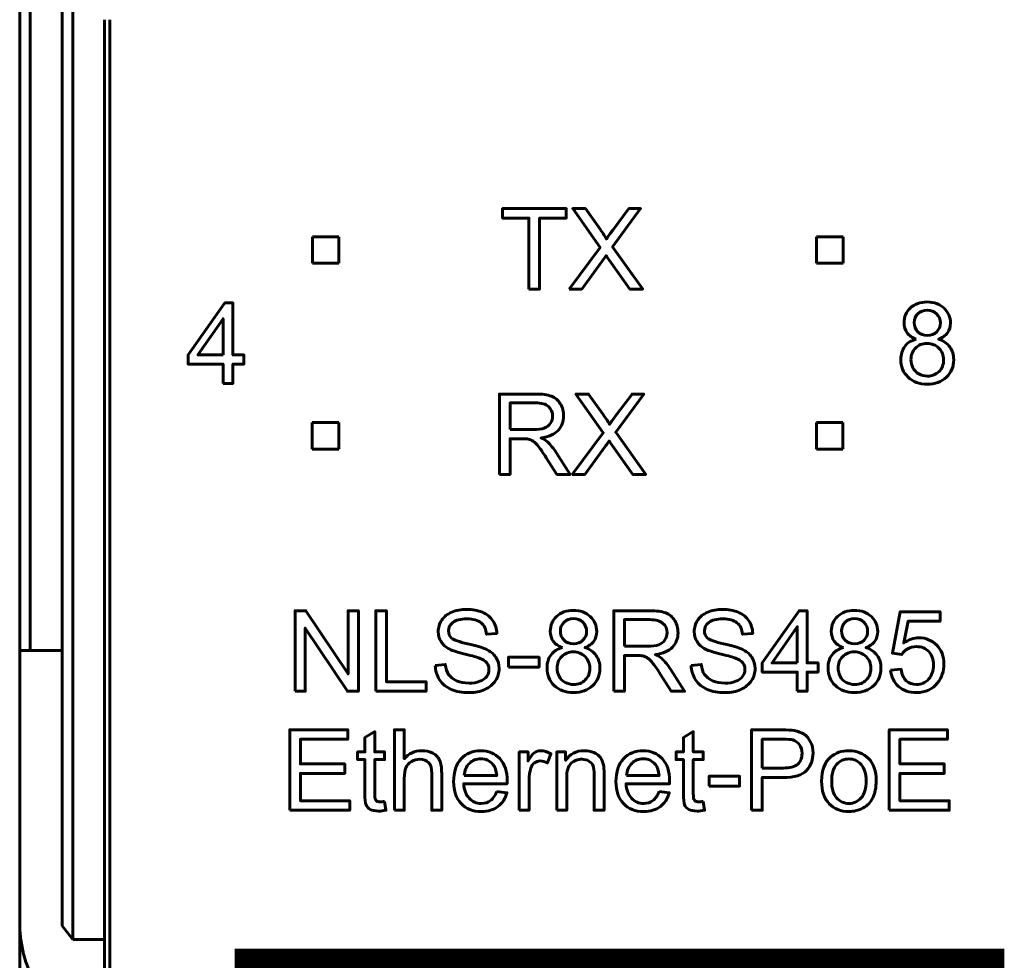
# Model space of a CAD drawing. Header units: millimetres. Extents: x -13 to 39, y -19 to 89.
# Tile 3 of 16: x -6 to 12, y 3 to 20. Entities that reach past the tile are written whole.
import ezdxf

# ---------------------------------------------------------------- set-up
doc = ezdxf.new("R2010")
doc.units = ezdxf.units.MM
doc.linetypes.add('K5LT_BASIC', pattern=[0])

msp = doc.modelspace()

# ---------------------------------------------------------------- linework, layer by layer
at = {"color": 150, "linetype": 'K5LT_BASIC', "lineweight": 60, "true_color": 0x0080ff}
for p, q in [((-6.261, 61.118), (-6.261, 8.557)), ((-6.061, 8.557), (-6.061, 61.118)), ((-5.461, 23.645), (-5.461, 3.373)), ((-5.261, 3.117), (-5.261, 23.338)), ((-4.661, 3.117), (-4.661, 20.438)), ((-4.561, 20.438), (-4.561, -1.962)), ((-0.747, 16.351), (-0.247, 16.351)), ((-0.747, 15.851), (-0.747, 16.351)), ((-0.247, 16.351), (-0.247, 15.851)), ((8.753, 16.351), (9.253, 16.351)), ((8.753, 15.851), (8.753, 16.351)), ((9.253, 16.351), (9.253, 15.851)), ((-0.247, 15.851), (-0.747, 15.851)), ((9.253, 15.851), (8.753, 15.851)), ((-0.751, 12.851), (-0.251, 12.851)), ((-0.751, 12.351), (-0.751, 12.851)), ((-0.251, 12.851), (-0.251, 12.351)), ((8.749, 12.851), (9.249, 12.851)), ((8.749, 12.351), (8.749, 12.851)), ((9.249, 12.851), (9.249, 12.351)), ((-0.251, 12.351), (-0.751, 12.351)), ((9.249, 12.351), (8.749, 12.351)), ((-6.061, 8.557), (-6.261, 8.557)), ((-6.261, 8.557), (-6.261, 3.437)), ((-6.061, 8.557), (-5.461, 8.557)), ((-6.261, -2.918), (-6.261, 3.437)), ((-5.261, 3.117), (-5.461, 3.373)), ((-4.661, 3.117), (-5.261, 3.117)), ((-4.661, 3.117), (-4.661, 1.517))]:
    msp.add_line(p, q, dxfattribs=at)
at = {"color": 150, "linetype": 'K5LT_BASIC', "true_color": 0x0080ff, "const_width": 0.6}
msp.add_lwpolyline([(-1.91, -1.505), (11.989, -1.505), (11.989, 2.643), (-1.91, 2.643)], close=True, dxfattribs=at)
at = {"color": 150, "linetype": 'K5LT_BASIC', "lineweight": 60, "true_color": 0x0080ff}
for points, knots in [([(3.334, 15.365), (3.334, 15.365), (3.334, 16.703), (3.334, 16.703), (2.835, 16.703), (2.835, 16.703), (2.835, 16.881), (2.835, 16.881), (4.035, 16.881), (4.035, 16.881), (4.035, 16.703), (4.035, 16.703), (3.535, 16.703), (3.535, 16.703), (3.535, 15.365), (3.535, 15.365), (3.334, 15.365), (3.334, 15.365)], [0, 0, 0, 0, 0.125, 0.125, 0.25, 0.25, 0.375, 0.375, 0.5, 0.5, 0.625, 0.625, 0.75, 0.75, 0.875, 0.875, 1, 1, 1, 1]), ([(4.088, 15.365), (4.088, 15.365), (4.674, 16.151), (4.674, 16.151), (4.158, 16.881), (4.158, 16.881), (4.397, 16.881), (4.397, 16.881), (4.673, 16.493), (4.673, 16.493), (4.731, 16.412), (4.771, 16.351), (4.794, 16.308), (4.828, 16.361), (4.868, 16.418), (4.914, 16.477), (4.914, 16.477), (5.217, 16.881), (5.217, 16.881), (5.437, 16.881), (5.437, 16.881), (4.91, 16.16), (4.91, 16.16), (5.477, 15.365), (5.477, 15.365), (5.231, 15.365), (5.231, 15.365), (4.848, 15.905), (4.848, 15.905), (4.826, 15.936), (4.806, 15.967), (4.786, 15.997), (4.752, 15.946), (4.728, 15.911), (4.713, 15.891), (4.713, 15.891), (4.329, 15.365), (4.329, 15.365), (4.088, 15.365), (4.088, 15.365)], [0, 0, 0, 0, 0.0625, 0.0625, 0.125, 0.125, 0.1875, 0.1875, 0.25, 0.25, 0.25, 0.3125, 0.3125, 0.3125, 0.375, 0.375, 0.375, 0.4375, 0.4375, 0.5, 0.5, 0.5625, 0.5625, 0.625, 0.625, 0.6875, 0.6875, 0.75, 0.75, 0.75, 0.8125, 0.8125, 0.8125, 0.875, 0.875, 0.875, 0.9375, 0.9375, 1, 1, 1, 1]), ([(-2.429, 13.59), (-2.429, 13.59), (-2.429, 13.952), (-2.429, 13.952), (-3.088, 13.952), (-3.088, 13.952), (-3.088, 14.124), (-3.088, 14.124), (-2.395, 15.106), (-2.395, 15.106), (-2.243, 15.106), (-2.243, 15.106), (-2.243, 14.124), (-2.243, 14.124), (-2.038, 14.124), (-2.038, 14.124), (-2.038, 13.952), (-2.038, 13.952), (-2.243, 13.952), (-2.243, 13.952), (-2.243, 13.59), (-2.243, 13.59), (-2.429, 13.59), (-2.429, 13.59)], [0, 0, 0, 0, 0.090909, 0.090909, 0.181818, 0.181818, 0.272727, 0.272727, 0.363636, 0.363636, 0.454545, 0.454545, 0.545455, 0.545455, 0.636364, 0.636364, 0.727273, 0.727273, 0.818182, 0.818182, 0.909091, 0.909091, 1, 1, 1, 1]), ([(10.628, 14.421), (10.551, 14.45), (10.494, 14.49), (10.456, 14.542), (10.419, 14.595), (10.401, 14.658), (10.401, 14.731), (10.401, 14.841), (10.44, 14.934), (10.519, 15.009), (10.598, 15.084), (10.704, 15.122), (10.835, 15.122), (10.967, 15.122), (11.074, 15.083), (11.154, 15.006), (11.234, 14.929), (11.275, 14.836), (11.275, 14.725), (11.275, 14.655), (11.256, 14.594), (11.22, 14.542), (11.183, 14.49), (11.127, 14.45), (11.052, 14.421), (11.145, 14.391), (11.215, 14.342), (11.263, 14.275), (11.312, 14.207), (11.336, 14.127), (11.336, 14.033), (11.336, 13.903), (11.29, 13.795), (11.199, 13.707), (11.107, 13.618), (10.987, 13.574), (10.838, 13.574), (10.688, 13.574), (10.568, 13.618), (10.476, 13.707), (10.385, 13.795), (10.339, 13.906), (10.339, 14.038), (10.339, 14.137), (10.364, 14.219), (10.414, 14.285), (10.464, 14.352), (10.536, 14.397), (10.628, 14.421)], [0, 0, 0, 0, 0.0625, 0.0625, 0.0625, 0.125, 0.125, 0.125, 0.1875, 0.1875, 0.1875, 0.25, 0.25, 0.25, 0.3125, 0.3125, 0.3125, 0.375, 0.375, 0.375, 0.4375, 0.4375, 0.4375, 0.5, 0.5, 0.5, 0.5625, 0.5625, 0.5625, 0.625, 0.625, 0.625, 0.6875, 0.6875, 0.6875, 0.75, 0.75, 0.75, 0.8125, 0.8125, 0.8125, 0.875, 0.875, 0.875, 0.9375, 0.9375, 0.9375, 1, 1, 1, 1]), ([(10.591, 14.737), (10.591, 14.665), (10.614, 14.607), (10.659, 14.561), (10.705, 14.516), (10.765, 14.493), (10.84, 14.493), (10.912, 14.493), (10.971, 14.515), (11.016, 14.561), (11.062, 14.606), (11.084, 14.661), (11.084, 14.727), (11.084, 14.795), (11.061, 14.853), (11.014, 14.899), (10.967, 14.946), (10.909, 14.969), (10.838, 14.969), (10.766, 14.969), (10.707, 14.946), (10.661, 14.901), (10.614, 14.855), (10.591, 14.801), (10.591, 14.737)], [0, 0, 0, 0, 0.125, 0.125, 0.125, 0.25, 0.25, 0.25, 0.375, 0.375, 0.375, 0.5, 0.5, 0.5, 0.625, 0.625, 0.625, 0.75, 0.75, 0.75, 0.875, 0.875, 0.875, 1, 1, 1, 1]), ([(-2.429, 14.124), (-2.429, 14.124), (-2.429, 14.805), (-2.429, 14.805), (-2.904, 14.124), (-2.904, 14.124), (-2.429, 14.124), (-2.429, 14.124)], [0, 0, 0, 0, 0.333333, 0.333333, 0.666667, 0.666667, 1, 1, 1, 1]), ([(10.53, 14.037), (10.53, 13.983), (10.542, 13.932), (10.567, 13.883), (10.591, 13.833), (10.629, 13.795), (10.679, 13.768), (10.729, 13.74), (10.782, 13.727), (10.839, 13.727), (10.929, 13.727), (11.002, 13.755), (11.06, 13.812), (11.117, 13.87), (11.146, 13.942), (11.146, 14.03), (11.146, 14.12), (11.116, 14.194), (11.057, 14.253), (10.998, 14.311), (10.923, 14.34), (10.833, 14.34), (10.745, 14.34), (10.673, 14.312), (10.615, 14.254), (10.558, 14.196), (10.53, 14.124), (10.53, 14.037)], [0, 0, 0, 0, 0.111111, 0.111111, 0.111111, 0.222222, 0.222222, 0.222222, 0.333333, 0.333333, 0.333333, 0.444444, 0.444444, 0.444444, 0.555556, 0.555556, 0.555556, 0.666667, 0.666667, 0.666667, 0.777778, 0.777778, 0.777778, 0.888889, 0.888889, 0.888889, 1, 1, 1, 1]), ([(2.776, 11.874), (2.776, 11.874), (2.776, 13.389), (2.776, 13.389), (3.448, 13.389), (3.448, 13.389), (3.583, 13.389), (3.686, 13.376), (3.756, 13.348), (3.826, 13.321), (3.882, 13.273), (3.966, 13.136), (3.987, 13.06), (3.987, 12.976), (3.987, 12.869), (3.952, 12.778), (3.883, 12.704), (3.813, 12.631), (3.706, 12.584), (3.561, 12.564), (3.614, 12.538), (3.654, 12.513), (3.682, 12.488), (3.74, 12.435), (3.796, 12.367), (3.847, 12.287), (3.847, 12.287), (4.11, 11.874), (4.11, 11.874), (3.859, 11.874), (3.859, 11.874), (3.659, 12.189), (3.659, 12.189), (3.6, 12.281), (3.552, 12.35), (3.514, 12.398), (3.476, 12.447), (3.442, 12.48), (3.412, 12.5), (3.383, 12.519), (3.352, 12.532), (3.321, 12.54), (3.298, 12.544), (3.261, 12.547), (3.21, 12.547), (3.21, 12.547), (2.977, 12.547), (2.977, 12.547), (2.977, 11.874), (2.977, 11.874), (2.776, 11.874), (2.776, 11.874)], [0, 0, 0, 0, 0.052632, 0.052632, 0.105263, 0.105263, 0.105263, 0.157895, 0.157895, 0.157895, 0.210526, 0.210526, 0.263158, 0.263158, 0.263158, 0.315789, 0.315789, 0.315789, 0.368421, 0.368421, 0.368421, 0.421053, 0.421053, 0.421053, 0.473684, 0.473684, 0.473684, 0.526316, 0.526316, 0.578947, 0.578947, 0.631579, 0.631579, 0.631579, 0.684211, 0.684211, 0.684211, 0.736842, 0.736842, 0.736842, 0.789474, 0.789474, 0.789474, 0.842105, 0.842105, 0.842105, 0.894737, 0.894737, 0.947368, 0.947368, 1, 1, 1, 1]), ([(4.147, 11.874), (4.147, 11.874), (4.733, 12.66), (4.733, 12.66), (4.217, 13.389), (4.217, 13.389), (4.456, 13.389), (4.456, 13.389), (4.732, 13.002), (4.732, 13.002), (4.789, 12.921), (4.829, 12.86), (4.852, 12.817), (4.886, 12.87), (4.927, 12.927), (4.973, 12.986), (4.973, 12.986), (5.275, 13.389), (5.275, 13.389), (5.495, 13.389), (5.495, 13.389), (4.969, 12.669), (4.969, 12.669), (5.535, 11.874), (5.535, 11.874), (5.289, 11.874), (5.289, 11.874), (4.907, 12.414), (4.907, 12.414), (4.885, 12.445), (4.864, 12.476), (4.844, 12.506), (4.811, 12.455), (4.787, 12.42), (4.772, 12.399), (4.772, 12.399), (4.388, 11.874), (4.388, 11.874), (4.147, 11.874), (4.147, 11.874)], [0, 0, 0, 0, 0.0625, 0.0625, 0.125, 0.125, 0.1875, 0.1875, 0.25, 0.25, 0.25, 0.3125, 0.3125, 0.3125, 0.375, 0.375, 0.375, 0.4375, 0.4375, 0.5, 0.5, 0.5625, 0.5625, 0.625, 0.625, 0.6875, 0.6875, 0.75, 0.75, 0.75, 0.8125, 0.8125, 0.8125, 0.875, 0.875, 0.875, 0.9375, 0.9375, 1, 1, 1, 1]), ([(2.977, 12.721), (2.977, 12.721), (3.408, 12.721), (3.408, 12.721), (3.5, 12.721), (3.571, 12.73), (3.622, 12.749), (3.674, 12.768), (3.713, 12.798), (3.739, 12.84), (3.766, 12.882), (3.78, 12.927), (3.78, 12.976), (3.78, 13.048), (3.754, 13.107), (3.702, 13.153), (3.65, 13.199), (3.568, 13.222), (3.457, 13.222), (3.457, 13.222), (2.977, 13.222), (2.977, 13.222), (2.977, 12.721), (2.977, 12.721)], [0, 0, 0, 0, 0.125, 0.125, 0.125, 0.25, 0.25, 0.25, 0.375, 0.375, 0.375, 0.5, 0.5, 0.5, 0.625, 0.625, 0.625, 0.75, 0.75, 0.75, 0.875, 0.875, 1, 1, 1, 1]), ([(-1.074, 7.792), (-1.074, 7.792), (-1.074, 9.308), (-1.074, 9.308), (-0.868, 9.308), (-0.868, 9.308), (-0.073, 8.118), (-0.073, 8.118), (-0.073, 9.308), (-0.073, 9.308), (0.119, 9.308), (0.119, 9.308), (0.119, 7.792), (0.119, 7.792), (-0.087, 7.792), (-0.087, 7.792), (-0.882, 8.982), (-0.882, 8.982), (-0.882, 7.792), (-0.882, 7.792), (-1.074, 7.792), (-1.074, 7.792)], [0, 0, 0, 0, 0.1, 0.1, 0.2, 0.2, 0.3, 0.3, 0.4, 0.4, 0.5, 0.5, 0.6, 0.6, 0.7, 0.7, 0.8, 0.8, 0.9, 0.9, 1, 1, 1, 1]), ([(0.448, 7.792), (0.448, 7.792), (0.448, 9.308), (0.448, 9.308), (0.649, 9.308), (0.649, 9.308), (0.649, 7.97), (0.649, 7.97), (1.394, 7.97), (1.394, 7.97), (1.394, 7.792), (1.394, 7.792), (0.448, 7.792), (0.448, 7.792)], [0, 0, 0, 0, 0.166667, 0.166667, 0.333333, 0.333333, 0.5, 0.5, 0.666667, 0.666667, 0.833333, 0.833333, 1, 1, 1, 1]), ([(1.568, 8.279), (1.568, 8.279), (1.756, 8.296), (1.756, 8.296), (1.765, 8.22), (1.786, 8.157), (1.819, 8.108), (1.852, 8.06), (1.902, 8.02), (1.971, 7.99), (2.04, 7.96), (2.118, 7.945), (2.204, 7.945), (2.28, 7.945), (2.348, 7.956), (2.406, 7.979), (2.465, 8.002), (2.508, 8.033), (2.537, 8.073), (2.565, 8.113), (2.58, 8.156), (2.58, 8.203), (2.58, 8.25), (2.566, 8.291), (2.538, 8.327), (2.511, 8.362), (2.465, 8.392), (2.402, 8.416), (2.361, 8.432), (2.271, 8.457), (2.132, 8.49), (1.993, 8.524), (1.895, 8.555), (1.84, 8.585), (1.767, 8.623), (1.714, 8.67), (1.678, 8.726), (1.643, 8.782), (1.625, 8.845), (1.625, 8.915), (1.625, 8.992), (1.647, 9.063), (1.69, 9.13), (1.734, 9.196), (1.797, 9.247), (1.88, 9.281), (1.964, 9.316), (2.057, 9.333), (2.158, 9.333), (2.271, 9.333), (2.37, 9.315), (2.456, 9.279), (2.541, 9.243), (2.607, 9.19), (2.653, 9.119), (2.7, 9.049), (2.724, 8.969), (2.728, 8.88), (2.728, 8.88), (2.535, 8.865), (2.535, 8.865), (2.525, 8.961), (2.49, 9.033), (2.43, 9.082), (2.371, 9.131), (2.283, 9.155), (2.166, 9.155), (2.045, 9.155), (1.956, 9.133), (1.901, 9.089), (1.846, 9.044), (1.818, 8.991), (1.818, 8.928), (1.818, 8.874), (1.837, 8.829), (1.877, 8.793), (1.915, 8.759), (2.016, 8.722), (2.179, 8.685), (2.342, 8.648), (2.454, 8.616), (2.514, 8.589), (2.602, 8.548), (2.668, 8.497), (2.71, 8.435), (2.752, 8.373), (2.772, 8.301), (2.772, 8.22), (2.772, 8.139), (2.749, 8.064), (2.703, 7.992), (2.657, 7.921), (2.591, 7.866), (2.418, 7.787), (2.321, 7.767), (2.213, 7.767), (2.076, 7.767), (1.961, 7.787), (1.869, 7.827), (1.776, 7.867), (1.704, 7.927), (1.651, 8.007), (1.598, 8.087), (1.571, 8.178), (1.568, 8.279)], [0, 0, 0, 0, 0.028571, 0.028571, 0.028571, 0.057143, 0.057143, 0.057143, 0.085714, 0.085714, 0.085714, 0.114286, 0.114286, 0.114286, 0.142857, 0.142857, 0.142857, 0.171429, 0.171429, 0.171429, 0.2, 0.2, 0.2, 0.228571, 0.228571, 0.228571, 0.257143, 0.257143, 0.257143, 0.285714, 0.285714, 0.285714, 0.314286, 0.314286, 0.314286, 0.342857, 0.342857, 0.342857, 0.371429, 0.371429, 0.371429, 0.4, 0.4, 0.4, 0.428571, 0.428571, 0.428571, 0.457143, 0.457143, 0.457143, 0.485714, 0.485714, 0.485714, 0.514286, 0.514286, 0.514286, 0.542857, 0.542857, 0.542857, 0.571429, 0.571429, 0.571429, 0.6, 0.6, 0.6, 0.628571, 0.628571, 0.628571, 0.657143, 0.657143, 0.657143, 0.685714, 0.685714, 0.685714, 0.714286, 0.714286, 0.714286, 0.742857, 0.742857, 0.742857, 0.771429, 0.771429, 0.771429, 0.8, 0.8, 0.8, 0.828571, 0.828571, 0.828571, 0.857143, 0.857143, 0.857143, 0.885714, 0.885714, 0.914286, 0.914286, 0.914286, 0.942857, 0.942857, 0.942857, 0.971429, 0.971429, 0.971429, 1, 1, 1, 1]), ([(3.963, 8.614), (3.886, 8.642), (3.829, 8.683), (3.791, 8.735), (3.754, 8.787), (3.735, 8.85), (3.735, 8.923), (3.735, 9.034), (3.775, 9.126), (3.854, 9.201), (3.933, 9.276), (4.038, 9.314), (4.17, 9.314), (4.302, 9.314), (4.409, 9.276), (4.489, 9.199), (4.569, 9.122), (4.61, 9.028), (4.61, 8.918), (4.61, 8.848), (4.591, 8.786), (4.555, 8.735), (4.518, 8.682), (4.462, 8.642), (4.387, 8.614), (4.48, 8.584), (4.55, 8.535), (4.598, 8.467), (4.647, 8.4), (4.671, 8.319), (4.671, 8.225), (4.671, 8.096), (4.625, 7.987), (4.534, 7.899), (4.442, 7.811), (4.322, 7.767), (4.173, 7.767), (4.023, 7.767), (3.903, 7.811), (3.811, 7.899), (3.72, 7.988), (3.674, 8.098), (3.674, 8.231), (3.674, 8.329), (3.699, 8.412), (3.749, 8.478), (3.799, 8.545), (3.871, 8.59), (3.963, 8.614)], [0, 0, 0, 0, 0.0625, 0.0625, 0.0625, 0.125, 0.125, 0.125, 0.1875, 0.1875, 0.1875, 0.25, 0.25, 0.25, 0.3125, 0.3125, 0.3125, 0.375, 0.375, 0.375, 0.4375, 0.4375, 0.4375, 0.5, 0.5, 0.5, 0.5625, 0.5625, 0.5625, 0.625, 0.625, 0.625, 0.6875, 0.6875, 0.6875, 0.75, 0.75, 0.75, 0.8125, 0.8125, 0.8125, 0.875, 0.875, 0.875, 0.9375, 0.9375, 0.9375, 1, 1, 1, 1]), ([(4.932, 7.792), (4.932, 7.792), (4.932, 9.308), (4.932, 9.308), (5.603, 9.308), (5.603, 9.308), (5.738, 9.308), (5.841, 9.294), (5.911, 9.267), (5.982, 9.24), (6.038, 9.192), (6.122, 9.054), (6.142, 8.978), (6.142, 8.895), (6.142, 8.787), (6.107, 8.696), (6.038, 8.623), (5.968, 8.549), (5.861, 8.502), (5.716, 8.482), (5.769, 8.457), (5.809, 8.431), (5.837, 8.407), (5.895, 8.353), (5.951, 8.286), (6.003, 8.205), (6.003, 8.205), (6.265, 7.792), (6.265, 7.792), (6.014, 7.792), (6.014, 7.792), (5.814, 8.108), (5.814, 8.108), (5.756, 8.199), (5.707, 8.269), (5.67, 8.317), (5.632, 8.365), (5.598, 8.399), (5.568, 8.418), (5.538, 8.437), (5.507, 8.451), (5.476, 8.458), (5.454, 8.463), (5.417, 8.465), (5.365, 8.465), (5.365, 8.465), (5.133, 8.465), (5.133, 8.465), (5.133, 7.792), (5.133, 7.792), (4.932, 7.792), (4.932, 7.792)], [0, 0, 0, 0, 0.052632, 0.052632, 0.105263, 0.105263, 0.105263, 0.157895, 0.157895, 0.157895, 0.210526, 0.210526, 0.263158, 0.263158, 0.263158, 0.315789, 0.315789, 0.315789, 0.368421, 0.368421, 0.368421, 0.421053, 0.421053, 0.421053, 0.473684, 0.473684, 0.473684, 0.526316, 0.526316, 0.578947, 0.578947, 0.631579, 0.631579, 0.631579, 0.684211, 0.684211, 0.684211, 0.736842, 0.736842, 0.736842, 0.789474, 0.789474, 0.789474, 0.842105, 0.842105, 0.842105, 0.894737, 0.894737, 0.947368, 0.947368, 1, 1, 1, 1]), ([(6.39, 8.279), (6.39, 8.279), (6.579, 8.296), (6.579, 8.296), (6.588, 8.22), (6.608, 8.157), (6.641, 8.108), (6.674, 8.06), (6.725, 8.02), (6.794, 7.99), (6.862, 7.96), (6.94, 7.945), (7.026, 7.945), (7.103, 7.945), (7.17, 7.956), (7.229, 7.979), (7.287, 8.002), (7.331, 8.033), (7.359, 8.073), (7.388, 8.113), (7.402, 8.156), (7.402, 8.203), (7.402, 8.25), (7.388, 8.291), (7.361, 8.327), (7.333, 8.362), (7.288, 8.392), (7.224, 8.416), (7.184, 8.432), (7.094, 8.457), (6.955, 8.49), (6.815, 8.524), (6.718, 8.555), (6.662, 8.585), (6.59, 8.623), (6.536, 8.67), (6.501, 8.726), (6.465, 8.782), (6.448, 8.845), (6.448, 8.915), (6.448, 8.992), (6.469, 9.063), (6.513, 9.13), (6.556, 9.196), (6.619, 9.247), (6.703, 9.281), (6.786, 9.316), (6.879, 9.333), (6.981, 9.333), (7.093, 9.333), (7.192, 9.315), (7.278, 9.279), (7.364, 9.243), (7.43, 9.19), (7.476, 9.119), (7.522, 9.049), (7.547, 8.969), (7.55, 8.88), (7.55, 8.88), (7.358, 8.865), (7.358, 8.865), (7.348, 8.961), (7.313, 9.033), (7.253, 9.082), (7.193, 9.131), (7.105, 9.155), (6.989, 9.155), (6.867, 9.155), (6.779, 9.133), (6.723, 9.089), (6.668, 9.044), (6.64, 8.991), (6.64, 8.928), (6.64, 8.874), (6.66, 8.829), (6.699, 8.793), (6.738, 8.759), (6.838, 8.722), (7.001, 8.685), (7.164, 8.648), (7.276, 8.616), (7.337, 8.589), (7.425, 8.548), (7.49, 8.497), (7.532, 8.435), (7.574, 8.373), (7.595, 8.301), (7.595, 8.22), (7.595, 8.139), (7.572, 8.064), (7.526, 7.992), (7.479, 7.921), (7.413, 7.866), (7.241, 7.787), (7.144, 7.767), (7.035, 7.767), (6.898, 7.767), (6.784, 7.787), (6.691, 7.827), (6.599, 7.867), (6.526, 7.927), (6.474, 8.007), (6.421, 8.087), (6.393, 8.178), (6.39, 8.279)], [0, 0, 0, 0, 0.028571, 0.028571, 0.028571, 0.057143, 0.057143, 0.057143, 0.085714, 0.085714, 0.085714, 0.114286, 0.114286, 0.114286, 0.142857, 0.142857, 0.142857, 0.171429, 0.171429, 0.171429, 0.2, 0.2, 0.2, 0.228571, 0.228571, 0.228571, 0.257143, 0.257143, 0.257143, 0.285714, 0.285714, 0.285714, 0.314286, 0.314286, 0.314286, 0.342857, 0.342857, 0.342857, 0.371429, 0.371429, 0.371429, 0.4, 0.4, 0.4, 0.428571, 0.428571, 0.428571, 0.457143, 0.457143, 0.457143, 0.485714, 0.485714, 0.485714, 0.514286, 0.514286, 0.514286, 0.542857, 0.542857, 0.542857, 0.571429, 0.571429, 0.571429, 0.6, 0.6, 0.6, 0.628571, 0.628571, 0.628571, 0.657143, 0.657143, 0.657143, 0.685714, 0.685714, 0.685714, 0.714286, 0.714286, 0.714286, 0.742857, 0.742857, 0.742857, 0.771429, 0.771429, 0.771429, 0.8, 0.8, 0.8, 0.828571, 0.828571, 0.828571, 0.857143, 0.857143, 0.857143, 0.885714, 0.885714, 0.914286, 0.914286, 0.914286, 0.942857, 0.942857, 0.942857, 0.971429, 0.971429, 0.971429, 1, 1, 1, 1]), ([(8.389, 7.792), (8.389, 7.792), (8.389, 8.154), (8.389, 8.154), (7.73, 8.154), (7.73, 8.154), (7.73, 8.326), (7.73, 8.326), (8.422, 9.308), (8.422, 9.308), (8.575, 9.308), (8.575, 9.308), (8.575, 8.326), (8.575, 8.326), (8.78, 8.326), (8.78, 8.326), (8.78, 8.154), (8.78, 8.154), (8.575, 8.154), (8.575, 8.154), (8.575, 7.792), (8.575, 7.792), (8.389, 7.792), (8.389, 7.792)], [0, 0, 0, 0, 0.090909, 0.090909, 0.181818, 0.181818, 0.272727, 0.272727, 0.363636, 0.363636, 0.454545, 0.454545, 0.545455, 0.545455, 0.636364, 0.636364, 0.727273, 0.727273, 0.818182, 0.818182, 0.909091, 0.909091, 1, 1, 1, 1]), ([(9.258, 8.614), (9.181, 8.642), (9.123, 8.683), (9.086, 8.735), (9.049, 8.787), (9.03, 8.85), (9.03, 8.923), (9.03, 9.034), (9.07, 9.126), (9.149, 9.201), (9.228, 9.276), (9.333, 9.314), (9.465, 9.314), (9.597, 9.314), (9.703, 9.276), (9.784, 9.199), (9.864, 9.122), (9.904, 9.028), (9.904, 8.918), (9.904, 8.848), (9.886, 8.786), (9.849, 8.735), (9.813, 8.682), (9.757, 8.642), (9.682, 8.614), (9.775, 8.584), (9.845, 8.535), (9.893, 8.467), (9.941, 8.4), (9.966, 8.319), (9.966, 8.225), (9.966, 8.096), (9.92, 7.987), (9.829, 7.899), (9.737, 7.811), (9.617, 7.767), (9.467, 7.767), (9.318, 7.767), (9.198, 7.811), (9.106, 7.899), (9.015, 7.988), (8.969, 8.098), (8.969, 8.231), (8.969, 8.329), (8.994, 8.412), (9.044, 8.478), (9.094, 8.545), (9.165, 8.59), (9.258, 8.614)], [0, 0, 0, 0, 0.0625, 0.0625, 0.0625, 0.125, 0.125, 0.125, 0.1875, 0.1875, 0.1875, 0.25, 0.25, 0.25, 0.3125, 0.3125, 0.3125, 0.375, 0.375, 0.375, 0.4375, 0.4375, 0.4375, 0.5, 0.5, 0.5, 0.5625, 0.5625, 0.5625, 0.625, 0.625, 0.625, 0.6875, 0.6875, 0.6875, 0.75, 0.75, 0.75, 0.8125, 0.8125, 0.8125, 0.875, 0.875, 0.875, 0.9375, 0.9375, 0.9375, 1, 1, 1, 1]), ([(10.148, 8.19), (10.148, 8.19), (10.343, 8.205), (10.343, 8.205), (10.357, 8.11), (10.391, 8.039), (10.443, 7.991), (10.495, 7.943), (10.559, 7.919), (10.634, 7.919), (10.725, 7.919), (10.801, 7.953), (10.863, 8.021), (10.924, 8.088), (10.955, 8.178), (10.955, 8.289), (10.955, 8.396), (10.925, 8.479), (10.866, 8.541), (10.808, 8.602), (10.73, 8.633), (10.633, 8.633), (10.572, 8.633), (10.518, 8.619), (10.47, 8.591), (10.423, 8.564), (10.385, 8.528), (10.358, 8.484), (10.358, 8.484), (10.182, 8.51), (10.182, 8.51), (10.328, 9.289), (10.328, 9.289), (11.079, 9.289), (11.079, 9.289), (11.079, 9.111), (11.079, 9.111), (10.477, 9.111), (10.477, 9.111), (10.396, 8.702), (10.396, 8.702), (10.486, 8.766), (10.582, 8.798), (10.681, 8.798), (10.813, 8.798), (10.925, 8.752), (11.015, 8.66), (11.106, 8.568), (11.151, 8.451), (11.151, 8.307), (11.151, 8.169), (11.112, 8.051), (11.032, 7.951), (10.935, 7.828), (10.802, 7.767), (10.634, 7.767), (10.497, 7.767), (10.385, 7.806), (10.297, 7.883), (10.21, 7.96), (10.16, 8.062), (10.148, 8.19)], [0, 0, 0, 0, 0.045455, 0.045455, 0.045455, 0.090909, 0.090909, 0.090909, 0.136364, 0.136364, 0.136364, 0.181818, 0.181818, 0.181818, 0.227273, 0.227273, 0.227273, 0.272727, 0.272727, 0.272727, 0.318182, 0.318182, 0.318182, 0.363636, 0.363636, 0.363636, 0.409091, 0.409091, 0.409091, 0.454545, 0.454545, 0.5, 0.5, 0.545455, 0.545455, 0.590909, 0.590909, 0.636364, 0.636364, 0.681818, 0.681818, 0.681818, 0.727273, 0.727273, 0.727273, 0.772727, 0.772727, 0.772727, 0.818182, 0.818182, 0.818182, 0.863636, 0.863636, 0.863636, 0.909091, 0.909091, 0.909091, 0.954545, 0.954545, 0.954545, 1, 1, 1, 1]), ([(3.926, 8.93), (3.926, 8.858), (3.949, 8.799), (3.994, 8.754), (4.04, 8.708), (4.1, 8.685), (4.175, 8.685), (4.247, 8.685), (4.306, 8.708), (4.351, 8.753), (4.397, 8.798), (4.419, 8.854), (4.419, 8.919), (4.419, 8.988), (4.396, 9.045), (4.349, 9.092), (4.302, 9.138), (4.243, 9.162), (4.173, 9.162), (4.101, 9.162), (4.042, 9.139), (3.995, 9.093), (3.949, 9.048), (3.926, 8.993), (3.926, 8.93)], [0, 0, 0, 0, 0.125, 0.125, 0.125, 0.25, 0.25, 0.25, 0.375, 0.375, 0.375, 0.5, 0.5, 0.5, 0.625, 0.625, 0.625, 0.75, 0.75, 0.75, 0.875, 0.875, 0.875, 1, 1, 1, 1]), ([(5.133, 8.639), (5.133, 8.639), (5.563, 8.639), (5.563, 8.639), (5.655, 8.639), (5.726, 8.648), (5.778, 8.668), (5.829, 8.686), (5.868, 8.717), (5.895, 8.759), (5.922, 8.8), (5.935, 8.845), (5.935, 8.894), (5.935, 8.966), (5.909, 9.025), (5.857, 9.071), (5.806, 9.118), (5.724, 9.141), (5.612, 9.141), (5.612, 9.141), (5.133, 9.141), (5.133, 9.141), (5.133, 8.639), (5.133, 8.639)], [0, 0, 0, 0, 0.125, 0.125, 0.125, 0.25, 0.25, 0.25, 0.375, 0.375, 0.375, 0.5, 0.5, 0.5, 0.625, 0.625, 0.625, 0.75, 0.75, 0.75, 0.875, 0.875, 1, 1, 1, 1]), ([(9.221, 8.93), (9.221, 8.858), (9.244, 8.799), (9.289, 8.754), (9.335, 8.708), (9.395, 8.685), (9.469, 8.685), (9.542, 8.685), (9.6, 8.708), (9.646, 8.753), (9.691, 8.798), (9.714, 8.854), (9.714, 8.919), (9.714, 8.988), (9.691, 9.045), (9.644, 9.092), (9.597, 9.138), (9.538, 9.162), (9.467, 9.162), (9.396, 9.162), (9.337, 9.139), (9.29, 9.093), (9.244, 9.048), (9.221, 8.993), (9.221, 8.93)], [0, 0, 0, 0, 0.125, 0.125, 0.125, 0.25, 0.25, 0.25, 0.375, 0.375, 0.375, 0.5, 0.5, 0.5, 0.625, 0.625, 0.625, 0.75, 0.75, 0.75, 0.875, 0.875, 0.875, 1, 1, 1, 1]), ([(8.389, 8.326), (8.389, 8.326), (8.389, 9.007), (8.389, 9.007), (7.913, 8.326), (7.913, 8.326), (8.389, 8.326), (8.389, 8.326)], [0, 0, 0, 0, 0.333333, 0.333333, 0.666667, 0.666667, 1, 1, 1, 1]), ([(2.948, 8.247), (2.948, 8.247), (2.948, 8.434), (2.948, 8.434), (3.524, 8.434), (3.524, 8.434), (3.524, 8.247), (3.524, 8.247), (2.948, 8.247), (2.948, 8.247)], [0, 0, 0, 0, 0.25, 0.25, 0.5, 0.5, 0.75, 0.75, 1, 1, 1, 1]), ([(3.865, 8.229), (3.865, 8.176), (3.877, 8.125), (3.902, 8.075), (3.926, 8.026), (3.964, 7.987), (4.014, 7.96), (4.064, 7.933), (4.117, 7.919), (4.174, 7.919), (4.264, 7.919), (4.337, 7.948), (4.394, 8.005), (4.452, 8.062), (4.48, 8.135), (4.48, 8.223), (4.48, 8.313), (4.451, 8.387), (4.392, 8.445), (4.333, 8.504), (4.258, 8.533), (4.168, 8.533), (4.08, 8.533), (4.007, 8.504), (3.95, 8.446), (3.893, 8.388), (3.865, 8.316), (3.865, 8.229)], [0, 0, 0, 0, 0.111111, 0.111111, 0.111111, 0.222222, 0.222222, 0.222222, 0.333333, 0.333333, 0.333333, 0.444444, 0.444444, 0.444444, 0.555556, 0.555556, 0.555556, 0.666667, 0.666667, 0.666667, 0.777778, 0.777778, 0.777778, 0.888889, 0.888889, 0.888889, 1, 1, 1, 1]), ([(9.159, 8.229), (9.159, 8.176), (9.172, 8.125), (9.196, 8.075), (9.221, 8.026), (9.258, 7.987), (9.309, 7.96), (9.358, 7.933), (9.412, 7.919), (9.469, 7.919), (9.558, 7.919), (9.632, 7.948), (9.689, 8.005), (9.747, 8.062), (9.775, 8.135), (9.775, 8.223), (9.775, 8.313), (9.746, 8.387), (9.687, 8.445), (9.627, 8.504), (9.553, 8.533), (9.463, 8.533), (9.375, 8.533), (9.302, 8.504), (9.245, 8.446), (9.188, 8.388), (9.159, 8.316), (9.159, 8.229)], [0, 0, 0, 0, 0.111111, 0.111111, 0.111111, 0.222222, 0.222222, 0.222222, 0.333333, 0.333333, 0.333333, 0.444444, 0.444444, 0.444444, 0.555556, 0.555556, 0.555556, 0.666667, 0.666667, 0.666667, 0.777778, 0.777778, 0.777778, 0.888889, 0.888889, 0.888889, 1, 1, 1, 1]), ([(-1.174, 5.551), (-1.174, 5.551), (-1.174, 7.066), (-1.174, 7.066), (-0.08, 7.066), (-0.08, 7.066), (-0.08, 6.889), (-0.08, 6.889), (-0.973, 6.889), (-0.973, 6.889), (-0.973, 6.423), (-0.973, 6.423), (-0.137, 6.423), (-0.137, 6.423), (-0.137, 6.245), (-0.137, 6.245), (-0.973, 6.245), (-0.973, 6.245), (-0.973, 5.729), (-0.973, 5.729), (-0.044, 5.729), (-0.044, 5.729), (-0.044, 5.551), (-0.044, 5.551), (-1.174, 5.551), (-1.174, 5.551)], [0, 0, 0, 0, 0.083333, 0.083333, 0.166667, 0.166667, 0.25, 0.25, 0.333333, 0.333333, 0.416667, 0.416667, 0.5, 0.5, 0.583333, 0.583333, 0.666667, 0.666667, 0.75, 0.75, 0.833333, 0.833333, 0.916667, 0.916667, 1, 1, 1, 1]), ([(0.798, 5.551), (0.798, 5.551), (0.798, 7.066), (0.798, 7.066), (0.984, 7.066), (0.984, 7.066), (0.984, 6.521), (0.984, 6.521), (1.071, 6.622), (1.18, 6.673), (1.312, 6.673), (1.392, 6.673), (1.463, 6.657), (1.523, 6.625), (1.582, 6.593), (1.625, 6.548), (1.651, 6.492), (1.676, 6.436), (1.689, 6.353), (1.689, 6.246), (1.689, 6.246), (1.689, 5.551), (1.689, 5.551), (1.503, 5.551), (1.503, 5.551), (1.503, 6.245), (1.503, 6.245), (1.503, 6.338), (1.483, 6.406), (1.443, 6.448), (1.403, 6.491), (1.346, 6.512), (1.273, 6.512), (1.218, 6.512), (1.167, 6.498), (1.118, 6.469), (1.07, 6.44), (1.036, 6.402), (1.015, 6.353), (0.995, 6.304), (0.984, 6.237), (0.984, 6.15), (0.984, 6.15), (0.984, 5.551), (0.984, 5.551), (0.798, 5.551), (0.798, 5.551)], [0, 0, 0, 0, 0.058824, 0.058824, 0.117647, 0.117647, 0.176471, 0.176471, 0.176471, 0.235294, 0.235294, 0.235294, 0.294118, 0.294118, 0.294118, 0.352941, 0.352941, 0.352941, 0.411765, 0.411765, 0.411765, 0.470588, 0.470588, 0.529412, 0.529412, 0.588235, 0.588235, 0.588235, 0.647059, 0.647059, 0.647059, 0.705882, 0.705882, 0.705882, 0.764706, 0.764706, 0.764706, 0.823529, 0.823529, 0.823529, 0.882353, 0.882353, 0.882353, 0.941176, 0.941176, 1, 1, 1, 1]), ([(7.528, 5.551), (7.528, 5.551), (7.528, 7.066), (7.528, 7.066), (8.1, 7.066), (8.1, 7.066), (8.201, 7.066), (8.278, 7.061), (8.331, 7.052), (8.405, 7.039), (8.468, 7.016), (8.518, 6.981), (8.569, 6.946), (8.609, 6.898), (8.64, 6.835), (8.671, 6.773), (8.686, 6.704), (8.686, 6.629), (8.686, 6.5), (8.645, 6.391), (8.563, 6.303), (8.481, 6.213), (8.332, 6.169), (8.118, 6.169), (8.118, 6.169), (7.729, 6.169), (7.729, 6.169), (7.729, 5.551), (7.729, 5.551), (7.528, 5.551), (7.528, 5.551)], [0, 0, 0, 0, 0.090909, 0.090909, 0.181818, 0.181818, 0.181818, 0.272727, 0.272727, 0.272727, 0.363636, 0.363636, 0.363636, 0.454545, 0.454545, 0.454545, 0.545455, 0.545455, 0.545455, 0.636364, 0.636364, 0.636364, 0.727273, 0.727273, 0.727273, 0.818182, 0.818182, 0.909091, 0.909091, 1, 1, 1, 1]), ([(10.121, 5.551), (10.121, 5.551), (10.121, 7.066), (10.121, 7.066), (11.216, 7.066), (11.216, 7.066), (11.216, 6.889), (11.216, 6.889), (10.322, 6.889), (10.322, 6.889), (10.322, 6.423), (10.322, 6.423), (11.158, 6.423), (11.158, 6.423), (11.158, 6.245), (11.158, 6.245), (10.322, 6.245), (10.322, 6.245), (10.322, 5.729), (10.322, 5.729), (11.252, 5.729), (11.252, 5.729), (11.252, 5.551), (11.252, 5.551), (10.121, 5.551), (10.121, 5.551)], [0, 0, 0, 0, 0.083333, 0.083333, 0.166667, 0.166667, 0.25, 0.25, 0.333333, 0.333333, 0.416667, 0.416667, 0.5, 0.5, 0.583333, 0.583333, 0.666667, 0.666667, 0.75, 0.75, 0.833333, 0.833333, 0.916667, 0.916667, 1, 1, 1, 1]), ([(0.614, 5.717), (0.614, 5.717), (0.64, 5.553), (0.64, 5.553), (0.587, 5.542), (0.541, 5.536), (0.5, 5.536), (0.432, 5.536), (0.38, 5.547), (0.343, 5.568), (0.306, 5.59), (0.279, 5.617), (0.264, 5.652), (0.249, 5.687), (0.242, 5.761), (0.242, 5.872), (0.242, 5.872), (0.242, 6.505), (0.242, 6.505), (0.104, 6.505), (0.104, 6.505), (0.104, 6.649), (0.104, 6.649), (0.242, 6.649), (0.242, 6.649), (0.242, 6.921), (0.242, 6.921), (0.428, 7.033), (0.428, 7.033), (0.428, 6.649), (0.428, 6.649), (0.614, 6.649), (0.614, 6.649), (0.614, 6.505), (0.614, 6.505), (0.428, 6.505), (0.428, 6.505), (0.428, 5.862), (0.428, 5.862), (0.428, 5.809), (0.431, 5.774), (0.438, 5.759), (0.444, 5.744), (0.455, 5.732), (0.47, 5.723), (0.484, 5.714), (0.506, 5.71), (0.533, 5.71), (0.554, 5.71), (0.581, 5.712), (0.614, 5.717)], [0, 0, 0, 0, 0.05, 0.05, 0.05, 0.1, 0.1, 0.1, 0.15, 0.15, 0.15, 0.2, 0.2, 0.2, 0.25, 0.25, 0.25, 0.3, 0.3, 0.35, 0.35, 0.4, 0.4, 0.45, 0.45, 0.5, 0.5, 0.55, 0.55, 0.6, 0.6, 0.65, 0.65, 0.7, 0.7, 0.75, 0.75, 0.8, 0.8, 0.8, 0.85, 0.85, 0.85, 0.9, 0.9, 0.9, 0.95, 0.95, 0.95, 1, 1, 1, 1]), ([(6.616, 5.717), (6.616, 5.717), (6.641, 5.553), (6.641, 5.553), (6.589, 5.542), (6.542, 5.536), (6.501, 5.536), (6.434, 5.536), (6.382, 5.547), (6.344, 5.568), (6.307, 5.59), (6.281, 5.617), (6.266, 5.652), (6.251, 5.687), (6.244, 5.761), (6.244, 5.872), (6.244, 5.872), (6.244, 6.505), (6.244, 6.505), (6.106, 6.505), (6.106, 6.505), (6.106, 6.649), (6.106, 6.649), (6.244, 6.649), (6.244, 6.649), (6.244, 6.921), (6.244, 6.921), (6.43, 7.033), (6.43, 7.033), (6.43, 6.649), (6.43, 6.649), (6.616, 6.649), (6.616, 6.649), (6.616, 6.505), (6.616, 6.505), (6.43, 6.505), (6.43, 6.505), (6.43, 5.862), (6.43, 5.862), (6.43, 5.809), (6.433, 5.774), (6.44, 5.759), (6.446, 5.744), (6.457, 5.732), (6.471, 5.723), (6.486, 5.714), (6.507, 5.71), (6.535, 5.71), (6.555, 5.71), (6.583, 5.712), (6.616, 5.717)], [0, 0, 0, 0, 0.05, 0.05, 0.05, 0.1, 0.1, 0.1, 0.15, 0.15, 0.15, 0.2, 0.2, 0.2, 0.25, 0.25, 0.25, 0.3, 0.3, 0.35, 0.35, 0.4, 0.4, 0.45, 0.45, 0.5, 0.5, 0.55, 0.55, 0.6, 0.6, 0.65, 0.65, 0.7, 0.7, 0.75, 0.75, 0.8, 0.8, 0.8, 0.85, 0.85, 0.85, 0.9, 0.9, 0.9, 0.95, 0.95, 0.95, 1, 1, 1, 1]), ([(7.729, 6.347), (7.729, 6.347), (8.121, 6.347), (8.121, 6.347), (8.251, 6.347), (8.342, 6.371), (8.397, 6.419), (8.451, 6.467), (8.478, 6.535), (8.478, 6.623), (8.478, 6.686), (8.463, 6.74), (8.43, 6.785), (8.398, 6.831), (8.356, 6.861), (8.304, 6.875), (8.27, 6.884), (8.207, 6.889), (8.117, 6.889), (8.117, 6.889), (7.729, 6.889), (7.729, 6.889), (7.729, 6.347), (7.729, 6.347)], [0, 0, 0, 0, 0.125, 0.125, 0.125, 0.25, 0.25, 0.25, 0.375, 0.375, 0.375, 0.5, 0.5, 0.5, 0.625, 0.625, 0.625, 0.75, 0.75, 0.75, 0.875, 0.875, 1, 1, 1, 1]), ([(2.725, 5.906), (2.725, 5.906), (2.917, 5.881), (2.917, 5.881), (2.887, 5.769), (2.831, 5.682), (2.749, 5.62), (2.667, 5.559), (2.563, 5.527), (2.436, 5.527), (2.275, 5.527), (2.148, 5.577), (2.055, 5.676), (1.961, 5.774), (1.914, 5.913), (1.914, 6.091), (1.914, 6.275), (1.961, 6.418), (2.056, 6.52), (2.151, 6.622), (2.274, 6.673), (2.425, 6.673), (2.572, 6.673), (2.691, 6.623), (2.784, 6.523), (2.877, 6.423), (2.924, 6.283), (2.924, 6.102), (2.924, 6.091), (2.923, 6.074), (2.922, 6.052), (2.922, 6.052), (2.104, 6.052), (2.104, 6.052), (2.111, 5.932), (2.145, 5.84), (2.207, 5.776), (2.268, 5.712), (2.344, 5.68), (2.436, 5.68), (2.504, 5.68), (2.562, 5.698), (2.61, 5.734), (2.658, 5.77), (2.696, 5.827), (2.725, 5.906)], [0, 0, 0, 0, 0.066667, 0.066667, 0.066667, 0.133333, 0.133333, 0.133333, 0.2, 0.2, 0.2, 0.266667, 0.266667, 0.266667, 0.333333, 0.333333, 0.333333, 0.4, 0.4, 0.4, 0.466667, 0.466667, 0.466667, 0.533333, 0.533333, 0.533333, 0.6, 0.6, 0.6, 0.666667, 0.666667, 0.666667, 0.733333, 0.733333, 0.733333, 0.8, 0.8, 0.8, 0.866667, 0.866667, 0.866667, 0.933333, 0.933333, 0.933333, 1, 1, 1, 1]), ([(2.115, 6.205), (2.115, 6.205), (2.727, 6.205), (2.727, 6.205), (2.719, 6.297), (2.695, 6.366), (2.656, 6.413), (2.598, 6.484), (2.521, 6.52), (2.426, 6.52), (2.341, 6.52), (2.269, 6.492), (2.211, 6.434), (2.153, 6.377), (2.121, 6.301), (2.115, 6.205)], [0, 0, 0, 0, 0.2, 0.2, 0.2, 0.4, 0.4, 0.4, 0.6, 0.6, 0.6, 0.8, 0.8, 0.8, 1, 1, 1, 1]), ([(3.15, 5.551), (3.15, 5.551), (3.15, 6.649), (3.15, 6.649), (3.318, 6.649), (3.318, 6.649), (3.318, 6.481), (3.318, 6.481), (3.36, 6.559), (3.4, 6.611), (3.436, 6.635), (3.472, 6.66), (3.512, 6.673), (3.556, 6.673), (3.618, 6.673), (3.682, 6.653), (3.747, 6.614), (3.747, 6.614), (3.681, 6.442), (3.681, 6.442), (3.636, 6.467), (3.591, 6.48), (3.545, 6.48), (3.505, 6.48), (3.469, 6.468), (3.436, 6.443), (3.404, 6.419), (3.381, 6.385), (3.368, 6.342), (3.347, 6.276), (3.337, 6.203), (3.337, 6.125), (3.337, 6.125), (3.337, 5.551), (3.337, 5.551), (3.15, 5.551), (3.15, 5.551)], [0, 0, 0, 0, 0.076923, 0.076923, 0.153846, 0.153846, 0.230769, 0.230769, 0.230769, 0.307692, 0.307692, 0.307692, 0.384615, 0.384615, 0.384615, 0.461538, 0.461538, 0.461538, 0.538462, 0.538462, 0.538462, 0.615385, 0.615385, 0.615385, 0.692308, 0.692308, 0.692308, 0.769231, 0.769231, 0.769231, 0.846154, 0.846154, 0.846154, 0.923077, 0.923077, 1, 1, 1, 1]), ([(3.857, 5.551), (3.857, 5.551), (3.857, 6.649), (3.857, 6.649), (4.025, 6.649), (4.025, 6.649), (4.025, 6.493), (4.025, 6.493), (4.105, 6.613), (4.221, 6.673), (4.373, 6.673), (4.44, 6.673), (4.5, 6.661), (4.556, 6.637), (4.611, 6.613), (4.653, 6.582), (4.68, 6.543), (4.708, 6.505), (4.727, 6.459), (4.738, 6.406), (4.745, 6.372), (4.748, 6.311), (4.748, 6.225), (4.748, 6.225), (4.748, 5.551), (4.748, 5.551), (4.562, 5.551), (4.562, 5.551), (4.562, 6.218), (4.562, 6.218), (4.562, 6.294), (4.555, 6.351), (4.541, 6.388), (4.526, 6.426), (4.5, 6.456), (4.464, 6.478), (4.427, 6.5), (4.384, 6.512), (4.334, 6.512), (4.255, 6.512), (4.187, 6.487), (4.13, 6.436), (4.072, 6.386), (4.044, 6.291), (4.044, 6.15), (4.044, 6.15), (4.044, 5.551), (4.044, 5.551), (3.857, 5.551), (3.857, 5.551)], [0, 0, 0, 0, 0.055556, 0.055556, 0.111111, 0.111111, 0.166667, 0.166667, 0.166667, 0.222222, 0.222222, 0.222222, 0.277778, 0.277778, 0.277778, 0.333333, 0.333333, 0.333333, 0.388889, 0.388889, 0.388889, 0.444444, 0.444444, 0.444444, 0.5, 0.5, 0.555556, 0.555556, 0.611111, 0.611111, 0.611111, 0.666667, 0.666667, 0.666667, 0.722222, 0.722222, 0.722222, 0.777778, 0.777778, 0.777778, 0.833333, 0.833333, 0.833333, 0.888889, 0.888889, 0.888889, 0.944444, 0.944444, 1, 1, 1, 1]), ([(5.784, 5.906), (5.784, 5.906), (5.976, 5.881), (5.976, 5.881), (5.946, 5.769), (5.89, 5.682), (5.809, 5.62), (5.727, 5.559), (5.622, 5.527), (5.495, 5.527), (5.335, 5.527), (5.208, 5.577), (5.114, 5.676), (5.02, 5.774), (4.973, 5.913), (4.973, 6.091), (4.973, 6.275), (5.02, 6.418), (5.115, 6.52), (5.21, 6.622), (5.333, 6.673), (5.485, 6.673), (5.631, 6.673), (5.751, 6.623), (5.843, 6.523), (5.936, 6.423), (5.983, 6.283), (5.983, 6.102), (5.983, 6.091), (5.982, 6.074), (5.982, 6.052), (5.982, 6.052), (5.164, 6.052), (5.164, 6.052), (5.171, 5.932), (5.205, 5.84), (5.266, 5.776), (5.327, 5.712), (5.404, 5.68), (5.495, 5.68), (5.563, 5.68), (5.621, 5.698), (5.669, 5.734), (5.718, 5.77), (5.756, 5.827), (5.784, 5.906)], [0, 0, 0, 0, 0.066667, 0.066667, 0.066667, 0.133333, 0.133333, 0.133333, 0.2, 0.2, 0.2, 0.266667, 0.266667, 0.266667, 0.333333, 0.333333, 0.333333, 0.4, 0.4, 0.4, 0.466667, 0.466667, 0.466667, 0.533333, 0.533333, 0.533333, 0.6, 0.6, 0.6, 0.666667, 0.666667, 0.666667, 0.733333, 0.733333, 0.733333, 0.8, 0.8, 0.8, 0.866667, 0.866667, 0.866667, 0.933333, 0.933333, 0.933333, 1, 1, 1, 1]), ([(5.174, 6.205), (5.174, 6.205), (5.786, 6.205), (5.786, 6.205), (5.778, 6.297), (5.754, 6.366), (5.716, 6.413), (5.657, 6.484), (5.58, 6.52), (5.486, 6.52), (5.4, 6.52), (5.329, 6.492), (5.271, 6.434), (5.213, 6.377), (5.181, 6.301), (5.174, 6.205)], [0, 0, 0, 0, 0.2, 0.2, 0.2, 0.4, 0.4, 0.4, 0.6, 0.6, 0.6, 0.8, 0.8, 0.8, 1, 1, 1, 1]), ([(8.847, 6.1), (8.847, 6.303), (8.903, 6.453), (9.016, 6.551), (9.111, 6.632), (9.226, 6.673), (9.362, 6.673), (9.512, 6.673), (9.636, 6.623), (9.732, 6.524), (9.827, 6.426), (9.875, 6.289), (9.875, 6.116), (9.875, 5.974), (9.854, 5.864), (9.812, 5.783), (9.77, 5.702), (9.708, 5.639), (9.627, 5.594), (9.546, 5.55), (9.457, 5.527), (9.362, 5.527), (9.208, 5.527), (9.084, 5.577), (8.894, 5.773), (8.847, 5.915), (8.847, 6.1)], [0, 0, 0, 0, 0.111111, 0.111111, 0.111111, 0.222222, 0.222222, 0.222222, 0.333333, 0.333333, 0.333333, 0.444444, 0.444444, 0.444444, 0.555556, 0.555556, 0.555556, 0.666667, 0.666667, 0.666667, 0.777778, 0.777778, 0.777778, 0.888889, 0.888889, 1, 1, 1, 1]), ([(9.037, 6.1), (9.037, 5.959), (9.068, 5.854), (9.129, 5.785), (9.191, 5.715), (9.268, 5.68), (9.362, 5.68), (9.454, 5.68), (9.531, 5.715), (9.593, 5.785), (9.654, 5.855), (9.685, 5.962), (9.685, 6.106), (9.685, 6.241), (9.654, 6.344), (9.592, 6.413), (9.53, 6.483), (9.453, 6.518), (9.362, 6.518), (9.268, 6.518), (9.191, 6.484), (9.129, 6.414), (9.068, 6.345), (9.037, 6.24), (9.037, 6.1)], [0, 0, 0, 0, 0.125, 0.125, 0.125, 0.25, 0.25, 0.25, 0.375, 0.375, 0.375, 0.5, 0.5, 0.5, 0.625, 0.625, 0.625, 0.75, 0.75, 0.75, 0.875, 0.875, 0.875, 1, 1, 1, 1]), ([(6.726, 6.006), (6.726, 6.006), (6.726, 6.192), (6.726, 6.192), (7.302, 6.192), (7.302, 6.192), (7.302, 6.006), (7.302, 6.006), (6.726, 6.006), (6.726, 6.006)], [0, 0, 0, 0, 0.25, 0.25, 0.5, 0.5, 0.75, 0.75, 1, 1, 1, 1])]:
    msp.add_open_spline(points, degree=3, knots=knots, dxfattribs=at)
msp.add_rational_spline([(-4.761, 1.517), (-5.64, 1.517), (-6.261, 2.312), (-6.261, 3.437)], [1, 0.804737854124, 0.804737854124, 1], degree=3, dxfattribs=at)

doc.saveas('drawing.dxf')
